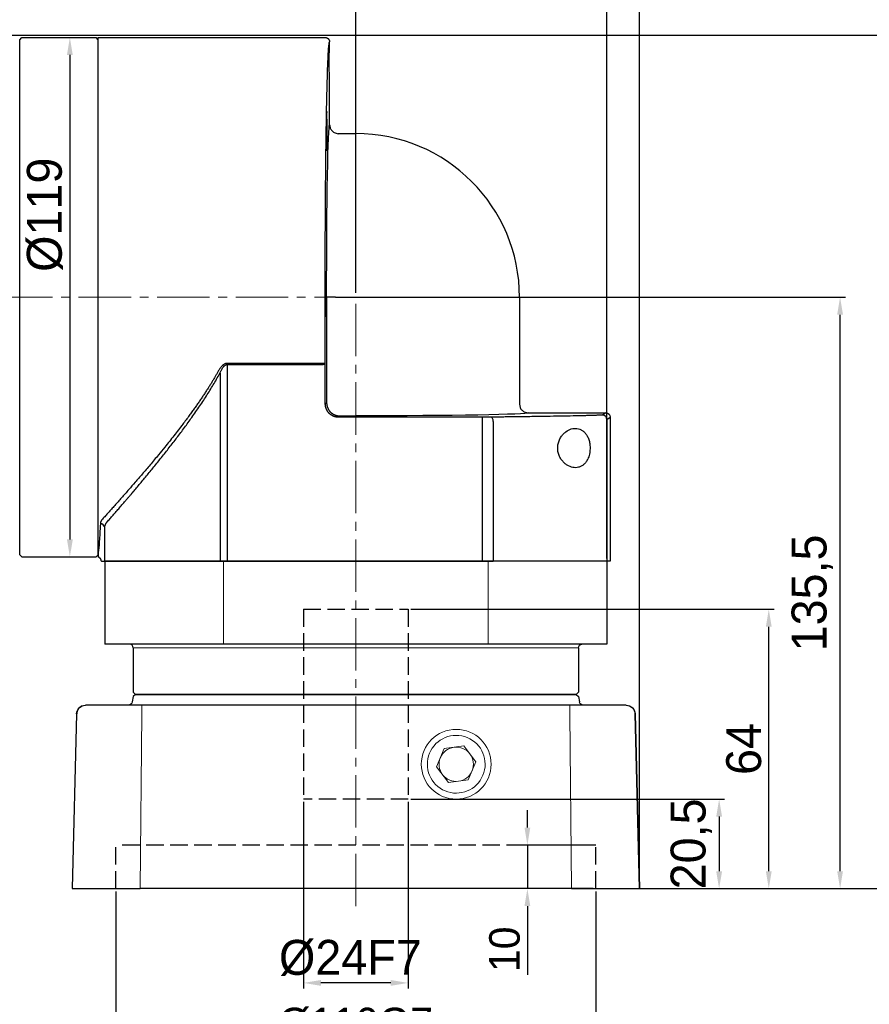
# Model space of a CAD drawing. Header units: millimetres. Extents: x 6153 to 7003, y -664 to -62.
# Tile 8 of 10: x 6590 to 6785, y -420 to -194. Entities that reach past the tile are written whole.
import ezdxf

# ---------------------------------------------------------------- set-up
doc = ezdxf.new("R2010")
doc.units = ezdxf.units.MM
doc.header["$PDSIZE"] = -5
doc.linetypes.add('JIS_02_4.0', pattern=[5.5, 4, -1.5])
doc.linetypes.add('点画线', pattern=[18, 12, -2, 2, -2])
doc.layers.get('0').update_dxf_attribs({"lineweight": 18})
doc.layers.get('Defpoints').update_dxf_attribs({"lineweight": 18})
for name, color, linetype, lineweight in [('7中心线层', 7, '点画线', 18), ('中心线01', 7, 'JIS_02_4.0', 0), ('尺寸线层', 3, 'Continuous', 18), ('粗实线', 7, 'Continuous', 40)]:
    doc.layers.add(name, color=color, linetype=linetype, lineweight=lineweight)
doc.styles.add('工程字', font='txt')
doc.dimstyles.new('ISO-25', dxfattribs={"dimtxt": 8, "dimasz": 4, "dimexe": 1.25, "dimexo": 0.625, "dimgap": 1.7, "dimtad": 1, "dimtxsty": '工程字', "dimcen": 2, "dimdle": 8, "dimadec": 0, "dimazin": 0, "dimtfac": 1, "dimtmove": 0, "dimatfit": 3, "dimfxl": 1, "dimarcsym": 0})

# ---------------------------------------------------------------- blocks, each defined once
blk = doc.blocks.new('*D7')
at = {"layer": 'Defpoints', "color": 0}
for p in [(6535.05, -197.75), (6797.97, -197.75), (6732.05, -393.25)]:
    blk.add_point(p, dxfattribs=at)
at = {"layer": '尺寸线层', "color": 0, "lineweight": -2}
for p, q in [((6535.67, -197.75), (6799.22, -197.75)), ((6797.97, -389.25), (6797.97, -201.75)), ((6732.67, -393.25), (6799.22, -393.25))]:
    blk.add_line(p, q, dxfattribs=at)
at = {"layer": '尺寸线层', "color": 0}
for points in [[(6798.64, -201.75), (6797.3, -201.75), (6797.97, -197.75)], [(6797.3, -389.25), (6798.64, -389.25), (6797.97, -393.25)]]:
    blk.add_solid(points, dxfattribs=at)
at = {"layer": '尺寸线层', "color": 0, "insert": (6791.6, -287.31), "char_height": 8, "attachment_point": 5, "rotation": 90, "style": '工程字'}
blk.add_mtext('195,5', dxfattribs=at)
blk = doc.blocks.new('*D8')
at = {"layer": 'Defpoints', "color": 0}
for p in [(6520.55, -174.87), (6520.55, -199.77), (6667.05, -257.75)]:
    blk.add_point(p, dxfattribs=at)
at = {"layer": '尺寸线层', "color": 0, "lineweight": -2}
for p, q in [((6520.55, -198.77), (6520.55, -173.62)), ((6667.05, -256.75), (6667.05, -173.62)), ((6663.05, -174.87), (6524.55, -174.87))]:
    blk.add_line(p, q, dxfattribs=at)
at = {"layer": '尺寸线层', "color": 0}
for points in [[(6524.55, -174.21), (6524.55, -175.54), (6520.55, -174.87)], [(6663.05, -175.54), (6663.05, -174.21), (6667.05, -174.87)]]:
    blk.add_solid(points, dxfattribs=at)
at = {"layer": '尺寸线层', "color": 0, "insert": (6593.8, -168.9), "char_height": 8, "attachment_point": 5, "style": '工程字'}
blk.add_mtext('146,5', dxfattribs=at)
blk = doc.blocks.new('*D9')
at = {"layer": 'Defpoints', "color": 0}
for p in [(6599.08, -198.25), (6599.08, -317.25), (6601.54, -317.25)]:
    blk.add_point(p, dxfattribs=at)
at = {"layer": '尺寸线层', "color": 0, "lineweight": -2}
for p, q in [((6599.71, -198.25), (6602.79, -198.25)), ((6601.54, -202.25), (6601.54, -313.25)), ((6599.71, -317.25), (6602.79, -317.25))]:
    blk.add_line(p, q, dxfattribs=at)
at = {"layer": '尺寸线层', "color": 0}
for points in [[(6602.21, -202.25), (6600.87, -202.25), (6601.54, -198.25)], [(6600.87, -313.25), (6602.21, -313.25), (6601.54, -317.25)]]:
    blk.add_solid(points, dxfattribs=at)
at = {"layer": '尺寸线层', "color": 0, "insert": (6595.84, -238.86), "char_height": 8, "attachment_point": 5, "rotation": 90, "style": '工程字'}
blk.add_mtext('%%c119{}{{\\H0.7x;}{}}', dxfattribs=at)
blk = doc.blocks.new('*D10')
at = {"layer": 'Defpoints', "color": 0}
for p in [(6465.55, -154.54), (6465.55, -246.38), (6724.55, -318.25)]:
    blk.add_point(p, dxfattribs=at)
at = {"layer": '尺寸线层', "color": 0, "lineweight": -2}
for p, q in [((6465.55, -245.76), (6465.55, -153.29)), ((6724.55, -317.62), (6724.55, -153.29)), ((6720.55, -154.54), (6469.55, -154.54))]:
    blk.add_line(p, q, dxfattribs=at)
at = {"layer": '尺寸线层', "color": 0}
for points in [[(6469.55, -153.87), (6469.55, -155.2), (6465.55, -154.54)], [(6720.55, -155.2), (6720.55, -153.87), (6724.55, -154.54)]]:
    blk.add_solid(points, dxfattribs=at)
at = {"layer": '尺寸线层', "color": 0, "insert": (6594.55, -148.84), "char_height": 8, "attachment_point": 5, "style": '工程字'}
blk.add_mtext('259', dxfattribs=at)
blk = doc.blocks.new('*D15')
at = {"layer": 'Defpoints', "color": 0}
for p in [(6655.05, -372.75), (6679.05, -372.75), (6655.05, -414.84)]:
    blk.add_point(p, dxfattribs=at)
at = {"layer": '尺寸线层', "color": 0, "lineweight": -2}
for p, q in [((6655.05, -373.37), (6655.05, -416.09)), ((6679.05, -373.37), (6679.05, -416.09)), ((6675.05, -414.84), (6659.05, -414.84))]:
    blk.add_line(p, q, dxfattribs=at)
at = {"layer": '尺寸线层', "color": 0}
for points in [[(6659.05, -414.18), (6659.05, -415.51), (6655.05, -414.84)], [(6675.05, -415.51), (6675.05, -414.18), (6679.05, -414.84)]]:
    blk.add_solid(points, dxfattribs=at)
at = {"layer": '尺寸线层', "color": 0, "insert": (6665.8, -409.14), "char_height": 8, "attachment_point": 5, "style": '工程字'}
blk.add_mtext('%%C24F7', dxfattribs=at)
blk = doc.blocks.new('*D16')
at = {"layer": 'Defpoints', "color": 0}
for p in [(6612.05, -393.25), (6722.05, -393.25), (6722.05, -429.36)]:
    blk.add_point(p, dxfattribs=at)
at = {"layer": '尺寸线层', "color": 0, "lineweight": -2}
for p, q in [((6612.05, -393.87), (6612.05, -430.61)), ((6722.05, -393.87), (6722.05, -430.61)), ((6616.05, -429.36), (6718.05, -429.36))]:
    blk.add_line(p, q, dxfattribs=at)
at = {"layer": '尺寸线层', "color": 0}
for points in [[(6616.05, -428.69), (6616.05, -430.03), (6612.05, -429.36)], [(6718.05, -430.03), (6718.05, -428.69), (6722.05, -429.36)]]:
    blk.add_solid(points, dxfattribs=at)
at = {"layer": '尺寸线层', "color": 0, "insert": (6667.05, -424.16), "char_height": 7, "attachment_point": 5, "style": '工程字'}
blk.add_mtext('%%c110G7', dxfattribs=at)
blk = doc.blocks.new('*D17')
at = {"layer": 'Defpoints', "color": 0}
for p in [(6722.05, -383.25), (6706.34, -393.25), (6722.05, -393.25)]:
    blk.add_point(p, dxfattribs=at)
at = {"layer": '尺寸线层', "color": 0, "lineweight": -2}
for p, q in [((6706.34, -379.25), (6706.34, -375.25)), ((6721.42, -383.25), (6705.09, -383.25)), ((6706.34, -383.25), (6706.34, -393.25)), ((6721.42, -393.25), (6705.09, -393.25)), ((6706.34, -397.25), (6706.34, -413.02))]:
    blk.add_line(p, q, dxfattribs=at)
at = {"layer": '尺寸线层', "color": 0}
for points in [[(6705.68, -379.25), (6707.01, -379.25), (6706.34, -383.25)], [(6707.01, -397.25), (6705.68, -397.25), (6706.34, -393.25)]]:
    blk.add_solid(points, dxfattribs=at)
at = {"layer": '尺寸线层', "color": 0, "insert": (6701.14, -407.13), "char_height": 7, "attachment_point": 5, "rotation": 90, "style": '工程字'}
blk.add_mtext('10', dxfattribs=at)
blk = doc.blocks.new('*D18')
at = {"layer": 'Defpoints', "color": 0}
for p in [(6679.05, -372.75), (6731.25, -393.25), (6750.27, -393.25)]:
    blk.add_point(p, dxfattribs=at)
at = {"layer": '尺寸线层', "color": 0, "lineweight": -2}
for p, q in [((6679.67, -372.75), (6751.52, -372.75)), ((6750.27, -376.75), (6750.27, -389.25)), ((6731.87, -393.25), (6751.52, -393.25))]:
    blk.add_line(p, q, dxfattribs=at)
at = {"layer": '尺寸线层', "color": 0}
for points in [[(6750.94, -376.75), (6749.6, -376.75), (6750.27, -372.75)], [(6749.6, -389.25), (6750.94, -389.25), (6750.27, -393.25)]]:
    blk.add_solid(points, dxfattribs=at)
at = {"layer": '尺寸线层', "color": 0, "insert": (6743.9, -383), "char_height": 8, "attachment_point": 5, "rotation": 90, "style": '工程字'}
blk.add_mtext('20,5', dxfattribs=at)
blk = doc.blocks.new('*D19')
at = {"layer": 'Defpoints', "color": 0}
for p in [(6679.05, -329.25), (6761.64, -329.25), (6731.25, -393.25)]:
    blk.add_point(p, dxfattribs=at)
at = {"layer": '尺寸线层', "color": 0, "lineweight": -2}
for p, q in [((6679.67, -329.25), (6762.89, -329.25)), ((6761.64, -389.25), (6761.64, -333.25)), ((6731.87, -393.25), (6762.89, -393.25))]:
    blk.add_line(p, q, dxfattribs=at)
at = {"layer": '尺寸线层', "color": 0}
for points in [[(6762.31, -333.25), (6760.98, -333.25), (6761.64, -329.25)], [(6760.98, -389.25), (6762.31, -389.25), (6761.64, -393.25)]]:
    blk.add_solid(points, dxfattribs=at)
at = {"layer": '尺寸线层', "color": 0, "insert": (6755.94, -361.25), "char_height": 8, "attachment_point": 5, "rotation": 90, "style": '工程字'}
blk.add_mtext('64', dxfattribs=at)
blk = doc.blocks.new('*D20')
at = {"layer": 'Defpoints', "color": 0}
for p in [(6667.05, -257.75), (6777.98, -257.75), (6731.25, -393.25)]:
    blk.add_point(p, dxfattribs=at)
at = {"layer": '尺寸线层', "color": 0, "lineweight": -2}
for p, q in [((6667.67, -257.75), (6779.23, -257.75)), ((6777.98, -389.25), (6777.98, -261.75)), ((6731.87, -393.25), (6779.23, -393.25))]:
    blk.add_line(p, q, dxfattribs=at)
at = {"layer": '尺寸线层', "color": 0}
for points in [[(6778.64, -261.75), (6777.31, -261.75), (6777.98, -257.75)], [(6777.31, -389.25), (6778.64, -389.25), (6777.98, -393.25)]]:
    blk.add_solid(points, dxfattribs=at)
at = {"layer": '尺寸线层', "color": 0, "insert": (6771.61, -325.5), "char_height": 8, "attachment_point": 5, "rotation": 90, "style": '工程字'}
blk.add_mtext('135,5', dxfattribs=at)
blk = doc.blocks.new('*D21')
at = {"layer": 'Defpoints', "color": 0}
for p in [(6465.55, -136.53), (6465.55, -246.38), (6732.05, -393.09)]:
    blk.add_point(p, dxfattribs=at)
at = {"layer": '尺寸线层', "color": 0, "lineweight": -2}
for p, q in [((6465.55, -245.76), (6465.55, -135.28)), ((6732.05, -392.47), (6732.05, -135.28)), ((6728.05, -136.53), (6469.55, -136.53))]:
    blk.add_line(p, q, dxfattribs=at)
at = {"layer": '尺寸线层', "color": 0}
for points in [[(6469.55, -135.86), (6469.55, -137.2), (6465.55, -136.53)], [(6728.05, -137.2), (6728.05, -135.86), (6732.05, -136.53)]]:
    blk.add_solid(points, dxfattribs=at)
at = {"layer": '尺寸线层', "color": 0, "insert": (6598.3, -130.16), "char_height": 8, "attachment_point": 5, "style": '工程字'}
blk.add_mtext('266,5', dxfattribs=at)
blk = doc.blocks.new('110DL1')
at = {"linetype": 'Continuous', "lineweight": 30}
for p, q in [((0, 0), (52, 0)), ((0, -117.97), (0, 0)), ((53, -1.25), (53, -1)), ((53, -20), (53, -10.25)), ((54.26, -21.83), (54.97, -22.04)), ((55, -22), (59, -22)), ((96.5, -59.5), (96.5, -84)), ((96.46, -84.03), (96.67, -84.74)), ((98.5, -86), (116.29, -86)), ((117.29, -87), (117.29, -120)), ((0.71, -120), (1.48, -120)), ((1.48, -120), (1.87, -120)), ((1.87, -120), (27.96, -120)), ((27.96, -120), (29.49, -120)), ((29.49, -120), (88.05, -120)), ((88.05, -120), (90.47, -120)), ((115.91, -120), (90.47, -120)), ((116.53, -120), (115.91, -120)), ((117.29, -120), (116.53, -120))]:
    blk.add_line(p, q, dxfattribs=at)
at = {"linetype": 'Continuous', "lineweight": 25}
for p, q in [((54.97, -22.06), (55, -22)), ((55, -22), (54.97, -22.06)), ((52.31, -59.5), (52.31, -83.69)), ((54.31, -59.5), (52.31, -59.5)), ((54.31, -59.5), (59, -59.5)), ((59, -59.5), (96.5, -59.5)), ((51.01, -74.67), (29.49, -74.67)), ((29.49, -74.93), (29.49, -74.67)), ((29.49, -74.93), (29.49, -120)), ((29.49, -74.93), (51.01, -74.93)), ((52.01, -83.99), (52.01, -74.67)), ((27.89, -76.89), (27.89, -120)), ((52.31, -83.69), (52.01, -83.99)), ((96.5, -84), (96.44, -84.03)), ((96.44, -84.03), (96.5, -84)), ((55.01, -86.99), (55.31, -86.69)), ((88.05, -86.99), (55.01, -86.99)), ((55.31, -86.69), (59, -86.69)), ((88.05, -87.99), (88.05, -86.99)), ((116.29, -86), (115.53, -86.51)), ((116.53, -87.51), (117.29, -87)), ((116.53, -87.51), (116.53, -120)), ((88.05, -120), (88.05, -87.99)), ((90.47, -87.98), (90.47, -120)), ((1.48, -120), (1.48, -112.28))]:
    blk.add_line(p, q, dxfattribs=at)
at = {"linetype": 'Continuous', "lineweight": 25, "flags": 128}
blk.add_lwpolyline([(90.47, -87.98), (90.46, -87.78), (90.43, -87.6), (90.38, -87.43), (90.32, -87.28), (90.25, -87.15), (90.17, -87.06), (90.08, -87), (89.98, -86.98)], dxfattribs=at)
at = {"linetype": 'Continuous', "lineweight": 30}
blk.add_arc((59, -59.5), 37.5, 0, 90, dxfattribs=at)
at = {"linetype": 'Continuous', "lineweight": 25}
for centre, radius, start, end in [((115.53, -87.51), 1, 0.0252, 89.9639), ((0.53, -112.36), 0.957, 5.0104, 92.772)]:
    blk.add_arc(centre, radius, start, end, dxfattribs=at)
at = {"linetype": 'Continuous', "lineweight": 30, "extrusion": (0, 0, -1)}
blk.add_ellipse((53, -5.75), major_axis=(0, 4.5), ratio=0.017455, start_param=3.141593, end_param=6.283185, dxfattribs=at)
at = {"linetype": 'Continuous', "lineweight": 25, "extrusion": (0, 0, -1)}
for centre in [(52.34, -21.49), (52.06, -59.5)]:
    blk.add_ellipse(centre, major_axis=(0, 4.5), ratio=0.017455, dxfattribs=at)
for centre, major_axis, start_param, end_param in [((53, -59.5), (0, 39.5), 4.712389, 6.282302), ((59, -86), (-39.5, 0), 3.142476, 4.712389), ((88.05, -86.92), (-4, 0), 4.207028, 4.712389), ((111.53, -86.51), (-4, 0), 3.167773, 3.645818)]:
    blk.add_ellipse(centre, major_axis=major_axis, ratio=0.017455, start_param=start_param, end_param=end_param, dxfattribs=at)
at = {"linetype": 'Continuous', "lineweight": 30, "extrusion": (-2.17981e-22, 3.0756e-12, -1)}
blk.add_ellipse((116.29, -87), major_axis=(-0.832, -0.555), ratio=0.999505, start_param=2.158969, end_param=3.729308, dxfattribs=at)
at = {"linetype": 'Continuous', "lineweight": 25}
for points, knots in [([(52.01, -74.67), (52.01, -74.43), (52.01, -73.95), (52.01, -73.22), (52, -72.5), (52, -71.77), (52, -71.04), (52, -70.31), (51.99, -69.58), (51.99, -68.84), (51.99, -67.25), (51.98, -64.78), (51.98, -61.44), (51.98, -58.08), (51.98, -54.73), (51.99, -51.4), (52, -46.99), (52.03, -41.58), (52.07, -35.31), (52.12, -29.36), (52.19, -23.81), (52.26, -18.73), (52.35, -14.18), (52.45, -10.22), (52.53, -7.47), (52.6, -5.61), (52.66, -4.39), (52.71, -3.35), (52.77, -2.49), (52.83, -1.83), (52.87, -1.45), (52.91, -1.24), (52.93, -1.13), (52.95, -1.06), (52.98, -1.01), (52.99, -1), (53, -1)], [0, 0, 0, 0, 0.006951, 0.013898, 0.020843, 0.027786, 0.034728, 0.041671, 0.048616, 0.055564, 0.062516, 0.093768, 0.125024, 0.156275, 0.187532, 0.218783, 0.25004, 0.312523, 0.375006, 0.43749, 0.499975, 0.562461, 0.624949, 0.687437, 0.749926, 0.781181, 0.812442, 0.843698, 0.874959, 0.906214, 0.937476, 0.949986, 0.962487, 0.974986, 0.987488, 1, 1, 1, 1]), ([(27.49, -76.46), (27.37, -76.66), (27.14, -77.07), (26.78, -77.69), (26.4, -78.34), (26, -79), (25.58, -79.68), (25.13, -80.38), (24.67, -81.1), (24.19, -81.84), (23.68, -82.59), (23.16, -83.37), (22.61, -84.15), (22.04, -84.96), (21.46, -85.78), (20.56, -87), (19.19, -88.84), (17.31, -91.27), (15.45, -93.59), (13.62, -95.83), (11.89, -97.89), (10.11, -99.99), (8.49, -101.86), (7.19, -103.36), (6.15, -104.54), (5.32, -105.48), (4.52, -106.37), (3.76, -107.24), (3.02, -108.06), (2.31, -108.85), (1.64, -109.6), (1.2, -110.08), (0.99, -110.32)], [0, 0, 0, 0, 0.013994, 0.028581, 0.043761, 0.059537, 0.075908, 0.092876, 0.110441, 0.128604, 0.147366, 0.166727, 0.186688, 0.20725, 0.228412, 0.250175, 0.303131, 0.374795, 0.449072, 0.500116, 0.569691, 0.634517, 0.694601, 0.749953, 0.783202, 0.815873, 0.847971, 0.879499, 0.910462, 0.940863, 0.970708, 1, 1, 1, 1]), ([(29.49, -74.67), (29.46, -74.67), (29.4, -74.67), (29.31, -74.69), (29.21, -74.71), (29.12, -74.73), (28.92, -74.81), (28.62, -74.99), (28.22, -75.36), (27.91, -75.77), (27.66, -76.15), (27.55, -76.35), (27.49, -76.46)], [0, 0, 0, 0, 0.032548, 0.065327, 0.09857, 0.132496, 0.167316, 0.320633, 0.500589, 0.750024, 0.86894, 1, 1, 1, 1]), ([(27.96, -76.74), (28.01, -76.65), (28.09, -76.46), (28.21, -76.2), (28.34, -75.95), (28.47, -75.74), (28.6, -75.55), (28.73, -75.39), (28.86, -75.25), (28.99, -75.13), (29.11, -75.04), (29.24, -74.98), (29.37, -74.94), (29.45, -74.93), (29.49, -74.93)], [0, 0, 0, 0, 0.128655, 0.248041, 0.358298, 0.459603, 0.552186, 0.636345, 0.712481, 0.781134, 0.84304, 0.899202, 0.950955, 1, 1, 1, 1]), ([(52.01, -74.67), (52.01, -74.67), (52.01, -74.67), (51.99, -74.67), (51.97, -74.67), (51.94, -74.67), (51.9, -74.67), (51.87, -74.67), (51.83, -74.67), (51.8, -74.67), (51.77, -74.67), (51.75, -74.67), (51.73, -74.67), (51.68, -74.67), (51.57, -74.67), (51.39, -74.67), (51.2, -74.67), (51.07, -74.67), (51.01, -74.67)], [0, 0, 0, 0, 0.068082, 0.132953, 0.193909, 0.250351, 0.301788, 0.347844, 0.388242, 0.422796, 0.451384, 0.473938, 0.490422, 0.500824, 0.632434, 0.760846, 0.88391, 1, 1, 1, 1]), ([(51.01, -74.93), (51.05, -74.93), (51.11, -74.93), (51.22, -74.92), (51.32, -74.91), (51.43, -74.9), (51.54, -74.88), (51.64, -74.86), (51.74, -74.84), (51.83, -74.81), (51.9, -74.78), (51.96, -74.74), (52, -74.71), (52.01, -74.68), (52.01, -74.67)], [0, 0, 0, 0, 0.062192, 0.128072, 0.197704, 0.271143, 0.348432, 0.429613, 0.514717, 0.603775, 0.696812, 0.793849, 0.894906, 1, 1, 1, 1]), ([(1.87, -111.17), (1.98, -111.04), (2.2, -110.79), (2.54, -110.4), (2.88, -110.01), (3.23, -109.61), (3.59, -109.21), (3.95, -108.79), (4.31, -108.37), (4.68, -107.95), (5.05, -107.52), (5.43, -107.08), (5.82, -106.63), (6.21, -106.18), (6.6, -105.72), (7, -105.26), (7.4, -104.78), (8.19, -103.86), (9.39, -102.43), (11.04, -100.45), (12.75, -98.37), (14.49, -96.2), (16.26, -93.97), (18.02, -91.69), (19.75, -89.39), (21.2, -87.39), (22.37, -85.72), (23.27, -84.41), (24.14, -83.11), (24.98, -81.82), (25.78, -80.54), (26.54, -79.27), (27.27, -78.01), (27.73, -77.16), (27.96, -76.74)], [0, 0, 0, 0, 0.015364, 0.030759, 0.046186, 0.061644, 0.077137, 0.092664, 0.108226, 0.123826, 0.139463, 0.155139, 0.170854, 0.186611, 0.202409, 0.218251, 0.234136, 0.250066, 0.311093, 0.373043, 0.435967, 0.499909, 0.563769, 0.626676, 0.688681, 0.749835, 0.783688, 0.816778, 0.849118, 0.880718, 0.911592, 0.941753, 0.971217, 1, 1, 1, 1]), ([(55.01, -86.99), (54.96, -86.99), (54.85, -86.98), (54.69, -86.97), (54.53, -86.95), (54.37, -86.92), (54.21, -86.88), (54.05, -86.83), (53.9, -86.77), (53.75, -86.71), (53.61, -86.64), (53.47, -86.56), (53.33, -86.47), (53.2, -86.38), (53.07, -86.27), (52.95, -86.17), (52.83, -86.05), (52.73, -85.93), (52.62, -85.8), (52.53, -85.67), (52.44, -85.53), (52.36, -85.39), (52.29, -85.25), (52.23, -85.1), (52.17, -84.95), (52.12, -84.79), (52.08, -84.63), (52.05, -84.47), (52.03, -84.31), (52.02, -84.15), (52.01, -84.04), (52.01, -83.99)], [0, 0, 0, 0, 0.034488, 0.068976, 0.103462, 0.137947, 0.172431, 0.206914, 0.241396, 0.275878, 0.310359, 0.34484, 0.379321, 0.413801, 0.44828, 0.48276, 0.51724, 0.55172, 0.586199, 0.620679, 0.65516, 0.689641, 0.724122, 0.758604, 0.793086, 0.827569, 0.862053, 0.896538, 0.931024, 0.965512, 1, 1, 1, 1]), ([(52.31, -83.69), (52.31, -83.74), (52.31, -83.85), (52.33, -84.01), (52.35, -84.17), (52.38, -84.33), (52.42, -84.49), (52.47, -84.65), (52.52, -84.8), (52.59, -84.95), (52.66, -85.09), (52.74, -85.24), (52.83, -85.37), (52.92, -85.51), (53.02, -85.63), (53.13, -85.75), (53.25, -85.87), (53.37, -85.98), (53.49, -86.08), (53.63, -86.17), (53.76, -86.26), (53.91, -86.34), (54.05, -86.41), (54.2, -86.48), (54.35, -86.53), (54.51, -86.58), (54.67, -86.62), (54.83, -86.65), (54.99, -86.67), (55.15, -86.69), (55.26, -86.69), (55.31, -86.69)], [0, 0, 0, 0, 0.034483, 0.068966, 0.103449, 0.137932, 0.172415, 0.206898, 0.24138, 0.275863, 0.310346, 0.344828, 0.379311, 0.413794, 0.448276, 0.482759, 0.517241, 0.551724, 0.586206, 0.620689, 0.655172, 0.689654, 0.724137, 0.75862, 0.793102, 0.827585, 0.862068, 0.896551, 0.931034, 0.965517, 1, 1, 1, 1]), ([(115.04, -86.54), (114.9, -86.54), (114.64, -86.55), (114.23, -86.56), (113.81, -86.58), (113.39, -86.59), (112.95, -86.6), (112.51, -86.61), (112.06, -86.63), (111.6, -86.64), (111.13, -86.65), (110.65, -86.66), (109.43, -86.69), (107.38, -86.73), (104.32, -86.79), (101.03, -86.84), (98.32, -86.88), (96.31, -86.91), (95.08, -86.92), (93.84, -86.94), (92.57, -86.95), (91.29, -86.96), (90.42, -86.97), (89.98, -86.98)], [0, 0, 0, 0, 0.022757, 0.045498, 0.068225, 0.090944, 0.113658, 0.136369, 0.159083, 0.181803, 0.204532, 0.227274, 0.250034, 0.375016, 0.500012, 0.624992, 0.749986, 0.791691, 0.833352, 0.87499, 0.916629, 0.958291, 1, 1, 1, 1]), ([(112.54, -92.77), (112.48, -92.46), (112.3, -91.85), (111.91, -91.08), (111.43, -90.46), (110.89, -90), (110.29, -89.7), (109.67, -89.55), (109.02, -89.54), (108.15, -89.71), (107.28, -90.14), (106.49, -90.85), (105.96, -91.53), (105.54, -92.35), (105.27, -93.31), (105.21, -94.33), (105.39, -95.32), (105.75, -96.21), (106.23, -96.95), (106.81, -97.55), (107.63, -98.16), (108.72, -98.6), (109.81, -98.56), (110.62, -98.26), (111.2, -97.87), (111.71, -97.33), (112.09, -96.7), (112.35, -96.06), (112.52, -95.44), (112.64, -94.67), (112.68, -93.76), (112.6, -93.09), (112.54, -92.77)], [0, 0, 0, 0, 0.030505, 0.062338, 0.09321, 0.125024, 0.155863, 0.187515, 0.218612, 0.250035, 0.312417, 0.3442, 0.374682, 0.407045, 0.437371, 0.468431, 0.499944, 0.530151, 0.562264, 0.592957, 0.625256, 0.687579, 0.749785, 0.781662, 0.812515, 0.844352, 0.874987, 0.895946, 0.916643, 0.937678, 0.969218, 1, 1, 1, 1]), ([(0.99, -110.32), (0.96, -110.35), (0.89, -110.42), (0.81, -110.53), (0.74, -110.64), (0.67, -110.74), (0.61, -110.88), (0.54, -111.04), (0.5, -111.22), (0.49, -111.34), (0.48, -111.4)], [0, 0, 0, 0, 0.100373, 0.200386, 0.300217, 0.400042, 0.500038, 0.666083, 0.832471, 1, 1, 1, 1]), ([(0.48, -111.4), (0.4, -112.98), (0.32, -114.32), (0.16, -116.52), (0.08, -117.37), (0, -117.97)], [0, 0, 0, 0, 0.5, 0.5, 1, 1, 1, 1]), ([(1.48, -112.28), (1.48, -112.24), (1.49, -112.17), (1.5, -112.05), (1.52, -111.94), (1.55, -111.83), (1.59, -111.69), (1.66, -111.53), (1.75, -111.35), (1.83, -111.23), (1.87, -111.17)], [0, 0, 0, 0, 0.099847, 0.199828, 0.299942, 0.40019, 0.500571, 0.669373, 0.835844, 1, 1, 1, 1])]:
    blk.add_open_spline(points, degree=3, knots=knots, dxfattribs=at)
at = {"linetype": 'Continuous', "lineweight": 30}
for points, knots in [([(52, 0), (52.03, 0), (52.1, 0), (52.21, -0.02), (52.32, -0.05), (52.42, -0.09), (52.52, -0.15), (52.62, -0.21), (52.72, -0.3), (52.83, -0.43), (52.92, -0.6), (52.99, -0.79), (53, -0.93), (53, -1)], [0, 0, 0, 0, 0.065607, 0.1337, 0.204011, 0.276206, 0.349882, 0.42458, 0.499802, 0.615495, 0.739545, 0.868919, 1, 1, 1, 1]), ([(53, -20), (53.03, -20.25), (53.07, -20.64), (53.32, -21.11), (53.66, -21.51), (53.98, -21.8), (54.25, -21.85), (54.25, -21.85)], [0, 0, 0, 0, 0.321307, 0.490957, 0.661846, 0.992067, 1, 1, 1, 1]), ([(96.65, -84.75), (96.66, -84.76), (96.71, -85.02), (96.99, -85.35), (97.39, -85.68), (97.86, -85.93), (98.25, -85.97), (98.5, -86)], [0, 0, 0, 0, 0.017702, 0.336702, 0.508176, 0.678268, 1, 1, 1, 1]), ([(0, -117.97), (0, -118.01), (0, -118.11), (0, -118.24), (0, -118.36), (0, -118.48), (0, -118.58), (0, -118.67), (0, -118.75), (0, -118.83), (0, -118.89), (0, -118.94), (0, -118.98), (0, -119.01), (0, -119.03), (0, -119.04), (0, -119.04)], [0, 0, 0, 0, 0.071486, 0.142917, 0.214305, 0.28566, 0.356994, 0.428319, 0.499648, 0.57099, 0.642359, 0.713765, 0.785221, 0.856738, 0.928327, 1, 1, 1, 1]), ([(0.71, -120), (0.71, -119.97), (0.7, -119.9), (0.69, -119.8), (0.66, -119.69), (0.62, -119.59), (0.57, -119.5), (0.51, -119.4), (0.43, -119.3), (0.31, -119.2), (0.17, -119.11), (0.06, -119.07), (0, -119.04)], [0, 0, 0, 0, 0.079379, 0.160886, 0.244144, 0.328717, 0.414127, 0.499864, 0.600339, 0.718453, 0.852623, 1, 1, 1, 1])]:
    blk.add_open_spline(points, degree=3, knots=knots, dxfattribs=at)

msp = doc.modelspace()

# ---------------------------------------------------------------- linework, layer by layer
for p, q in [((6590.0466, -198.7485), (6590.0466, -257.7485)), ((6590.0466, -316.7485), (6590.0466, -198.7485)), ((6608.0466, -198.7485), (6608.0466, -257.7485)), ((6724.5466, -275.1039), (6724.5466, -275.1039)), ((6636.7358, -318.2485), (6636.7358, -337.2485)), ((6697.3575, -318.2485), (6697.3575, -337.2485)), ((6718.0466, -338.0485), (6616.0466, -338.0485)), ((6618.01, -351.2485), (6618.01, -353.1962)), ((6716.0833, -351.2485), (6716.0833, -353.1962)), ((6728.9985, -351.2485), (6728.9985, -351.2485)), ((6617.6372, -393.2485), (6618.01, -353.1962)), ((6716.0833, -353.1962), (6716.4561, -393.2485)), ((6691.7872, -360.5566), (6687.2878, -361.1472)), ((6694.5483, -364.1579), (6691.7872, -360.5566)), ((6687.2878, -361.1472), (6685.5496, -365.339)), ((6685.5496, -365.339), (6688.3107, -368.9403)), ((6692.8101, -368.3498), (6694.5483, -364.1579)), ((6688.3107, -368.9403), (6692.8101, -368.3498))]:
    msp.add_line(p, q)
msp.add_circle((6690.0489, -364.7485), 8)
for radius, start, end in [(6.6194, 67.477326, 247.477326), (6.6194, 247.477326, 67.477326), (3.93, 97.477326, 157.477326), (3.93, 67.477326, 97.477326), (3.93, 37.477326, 67.477326), (3.93, 337.477326, 37.477326), (3.93, 157.477326, 217.477326), (3.93, 217.477326, 247.477326), (3.93, 277.477326, 337.477326), (3.93, 247.477326, 277.477326)]:
    msp.add_arc((6690.0489, -364.7485), radius, start, end)
at = {"layer": '7中心线层'}
for p in [(6459.5466, -257.7485), (6667.0489, -397.246)]:
    msp.add_line(p, (6667.0489, -257.7485), dxfattribs=at)
at = {"layer": '中心线01', "color": 0, "lineweight": 25}
for p, q in [((6655.0489, -329.2485), (6655.0489, -372.7485)), ((6655.0489, -329.2485), (6679.0489, -329.2485)), ((6679.0489, -329.2485), (6679.0489, -372.7485)), ((6679.0489, -372.7485), (6655.0489, -372.7485)), ((6722.0489, -383.2485), (6612.0489, -383.2485)), ((6612.0489, -393.2485), (6612.0489, -383.2485)), ((6722.0489, -393.2485), (6722.0489, -383.2485))]:
    msp.add_line(p, q, dxfattribs=at)
at = {"layer": '粗实线', "lineweight": 30}
for p, q in [((6590.0466, -198.7485), (6590.5466, -198.2485)), ((6590.5466, -198.2486), (6607.5466, -198.2486)), ((6608.0466, -198.7485), (6607.5466, -198.2486)), ((6590.0466, -316.7485), (6590.0466, -198.7485)), ((6608.0466, -316.7485), (6608.0466, -198.7485)), ((6590.0466, -316.7485), (6590.5466, -317.2485)), ((6590.5466, -317.2485), (6607.5466, -317.2485)), ((6608.0466, -316.7485), (6607.5466, -317.2485)), ((6636.7358, -318.2485), (6609.5466, -318.2485)), ((6636.7358, -318.2485), (6609.5466, -318.2485)), ((6609.5512, -318.2486), (6609.5512, -337.2485)), ((6697.3575, -318.2485), (6636.7358, -318.2485)), ((6697.3575, -318.2485), (6636.7358, -318.2485)), ((6724.5466, -318.2485), (6697.3575, -318.2485)), ((6724.5466, -318.2485), (6697.3575, -318.2485)), ((6724.5466, -318.2486), (6724.5466, -337.2485)), ((6636.7358, -337.2485), (6609.5512, -337.2485)), ((6616.0466, -338.0485), (6616.0466, -348.2485)), ((6697.3575, -337.2485), (6636.7358, -337.2485)), ((6724.5466, -337.2485), (6697.3575, -337.2485)), ((6718.0466, -338.0485), (6718.0466, -348.2485)), ((6724.5466, -337.2485), (6724.5466, -337.2485)), ((6616.0466, -349.2485), (6615.8397, -350.4222)), ((6616.5466, -348.7485), (6616.0466, -348.2485)), ((6616.5466, -348.7485), (6616.0466, -349.2485)), ((6616.5466, -348.7485), (6717.5466, -348.7485)), ((6717.5466, -348.7485), (6616.5466, -348.7485)), ((6717.5466, -348.7485), (6718.0466, -348.2485)), ((6717.5466, -348.7485), (6718.0466, -349.2485)), ((6718.0466, -349.2485), (6718.2536, -350.4222)), ((6616.7442, -351.2485), (6605.5465, -351.2485)), ((6716.0833, -351.2485), (6618.01, -351.2485)), ((6728.5468, -351.2485), (6717.3491, -351.2485)), ((6603.0955, -353.1962), (6602.0466, -393.2485)), ((6730.9978, -353.1962), (6730.9978, -353.1962)), ((6730.9978, -353.1962), (6732.0466, -393.2485)), ((6732.0466, -393.2485), (6730.9978, -353.1962)), ((6602.938, -393.2485), (6615.1204, -393.2485)), ((6716.4561, -393.2485), (6617.6372, -393.2485)), ((6718.9729, -393.2485), (6731.1552, -393.2485)), ((6732.0466, -393.2485), (6732.0466, -393.2485))]:
    msp.add_line(p, q, dxfattribs=at)
msp.add_arc((6615.2466, -338.0485), 0.8, 0, 90, dxfattribs=at)
at = {"layer": '粗实线', "lineweight": 30, "extrusion": (0, 0, -1)}
for centre, radius, start, end in [((-6718.8466, -338.0485), 0.8, 0, 90), ((-6605.0948, -353.2485), 2, 1.5, 90), ((-6614.8549, -350.2485), 1, 190, 270), ((-6719.2384, -350.2485), 1, 270, 350), ((-6728.9985, -353.2485), 2, 90, 178.5), ((-6728.9985, -353.2485), 2, 90, 168.047308), ((-6728.9985, -353.2485), 2, 168.04733, 178.5)]:
    msp.add_arc(centre, radius, start, end, dxfattribs=at)
at = {"layer": '粗实线', "lineweight": 30}
for points, knots in [([(6604.3693, -351.3847), (6604.1782, -351.4606), (6603.8328, -351.6584), (6603.4204, -352.104), (6603.1701, -352.637), (6603.1138, -353.0075), (6603.1105, -353.1948)], [0, 0, 0, 0, 0.2546077, 0.51345933, 0.76512303, 1, 1, 1, 1]), ([(6602.0489, -393.2485), (6602.042, -393.2485), (6602.0682, -393.2485), (6602.1907, -393.2485), (6602.3476, -393.2485), (6602.6767, -393.2485), (6602.8006, -393.2485), (6602.938, -393.2485)], [0, 0, 0, 0, 0.26264538, 0.26264538, 0.75994669, 0.75994669, 1, 1, 1, 1]), ([(6615.1204, -393.2485), (6615.3059, -393.2485), (6615.5058, -393.2485), (6615.7152, -393.2485), (6616.1077, -393.2485), (6616.5426, -393.2485), (6616.9842, -393.2485), (6617.1996, -393.2485), (6617.4188, -393.2485), (6617.6372, -393.2485)], [0, 0, 0, 0, 0.26264547, 0.26264547, 0.26264547, 0.75994677, 0.75994677, 0.75994677, 1, 1, 1, 1]), ([(6716.4561, -393.2485), (6716.6949, -393.2485), (6716.9347, -393.2485), (6717.1696, -393.2485), (6717.61, -393.2485), (6718.0426, -393.2485), (6718.4317, -393.2485), (6718.6216, -393.2485), (6718.8032, -393.2485), (6718.9729, -393.2485)], [0, 0, 0, 0, 0.26264538, 0.26264538, 0.26264538, 0.75994669, 0.75994669, 0.75994669, 1, 1, 1, 1]), ([(6731.1552, -393.2485), (6731.3055, -393.2485), (6731.4397, -393.2485), (6731.7696, -393.2485), (6731.9199, -393.2485), (6732.0286, -393.2485), (6732.0443, -393.2485), (6732.0489, -393.2485)], [0, 0, 0, 0, 0.26264547, 0.26264547, 0.75994677, 0.75994677, 1, 1, 1, 1])]:
    msp.add_open_spline(points, degree=3, knots=knots, dxfattribs=at)
for points in [[(6605.5465, -351.2485), (6605.256, -351.2485), (6605.0971, -351.2485), (6605.0925, -351.2485)], [(6618.01, -351.2485), (6617.5512, -351.2485), (6617.0994, -351.2485), (6616.7442, -351.2485)], [(6717.3491, -351.2485), (6716.9939, -351.2485), (6716.5421, -351.2485), (6716.0833, -351.2485)], [(6729.0008, -351.2485), (6728.9962, -351.2485), (6728.8373, -351.2485), (6728.5468, -351.2485)]]:
    msp.add_open_spline(points, degree=3, dxfattribs=at)

# ---------------------------------------------------------------- block references
at = {"layer": '粗实线'}
msp.add_blockref('110DL1', (6608.0466, -198.2486), dxfattribs=at)

# ---------------------------------------------------------------- dimensions: what is measured, and where the dimension line sits
at = {"layer": '尺寸线层'}
for base, p1, picture, middle in [((6465.5466, -136.5294), (6732.0489, -393.0919), '*D21', (6598.2998, -136.5294)), ((6465.5466, -154.5365), (6724.5466, -318.2485), '*D10', (6594.5486, -154.5365))]:
    dim = msp.add_linear_dim(base=base, p1=p1, p2=(6465.5466, -246.3836), dimstyle='ISO-25', dxfattribs=at)
    dim.commit()
    dim.dimension.update_dxf_attribs({"geometry": picture, "text_midpoint": middle, "dimtype": 160})
dim = msp.add_linear_dim(base=(6520.5466, -174.8733), p1=(6667.0489, -257.7485), p2=(6520.5466, -199.7685), dimstyle='ISO-25', override={"dimexo": 1, "dimgap": 1.3}, dxfattribs=at)
dim.commit()
dim.dimension.update_dxf_attribs({"geometry": '*D8', "text_midpoint": (6593.7978, -174.8733), "dimtype": 160})
for base, p1, p2, override, picture, middle in [((6797.9691, -197.7485), (6732.0489, -393.2485), (6535.0466, -197.7485), {"dimtxsty": '工程字'}, '*D7', (6797.9691, -287.3138)), ((6706.3446, -393.2485), (6722.0489, -383.2485), (6722.0489, -393.2485), {"dimtxt": 7, "dimtxsty": '工程字'}, '*D17', (6706.3446, -407.1329))]:
    dim = msp.add_linear_dim(base=base, p1=p1, p2=p2, angle=90, dimstyle='ISO-25', override=override, dxfattribs=at)
    dim.commit()
    dim.dimension.update_dxf_attribs({"geometry": picture, "text_midpoint": middle, "dimtype": 160})
dim = msp.add_linear_dim(base=(6601.5407, -317.2485), p1=(6599.0846, -198.2485), p2=(6599.0846, -317.2485), angle=90, text='%%c<>{}{{\\H0.7x;}{}}', dimstyle='ISO-25', override={"dimtxsty": '工程字'}, dxfattribs=at)
dim.commit()
dim.dimension.update_dxf_attribs({"geometry": '*D9', "text_midpoint": (6601.5407, -238.8623), "dimtype": 160})
for base, p1, p2, picture, middle in [((6777.9767, -257.7485), (6731.2489, -393.2485), (6667.0489, -257.7485), '*D20', (6777.9767, -325.4985)), ((6750.2705, -393.2485), (6679.0489, -372.7485), (6731.2489, -393.2485), '*D18', (6750.2705, -382.9985))]:
    dim = msp.add_linear_dim(base=base, p1=p1, p2=p2, angle=90, dimstyle='ISO-25', dxfattribs=at)
    dim.commit()
    dim.dimension.update_dxf_attribs({"geometry": picture, "text_midpoint": middle, "dimtype": 160})
dim = msp.add_linear_dim(base=(6761.6431, -329.2485), p1=(6731.2489, -393.2485), p2=(6679.0489, -329.2485), angle=90, dimstyle='ISO-25', dxfattribs=at)
dim.commit()
dim.dimension.update_dxf_attribs({"geometry": '*D19', "text_midpoint": (6755.9431, -361.2485)})
dim = msp.add_linear_dim(base=(6655.0489, -414.8426), p1=(6679.0489, -372.7485), p2=(6655.0489, -372.7485), text='%%C<>F7', dimstyle='ISO-25', override={"dimtxsty": '工程字'}, dxfattribs=at)
dim.commit()
dim.dimension.update_dxf_attribs({"geometry": '*D15', "text_midpoint": (6665.7989, -414.8426), "dimtype": 160})
dim = msp.add_linear_dim(base=(6722.0489, -429.3606), p1=(6612.0489, -393.2485), p2=(6722.0489, -393.2485), text='%%c<>G7', dimstyle='ISO-25', override={"dimtxt": 7, "dimtxsty": '工程字'}, dxfattribs=at)
dim.commit()
dim.dimension.update_dxf_attribs({"geometry": '*D16', "text_midpoint": (6667.0489, -424.1606)})

doc.saveas('drawing.dxf')
